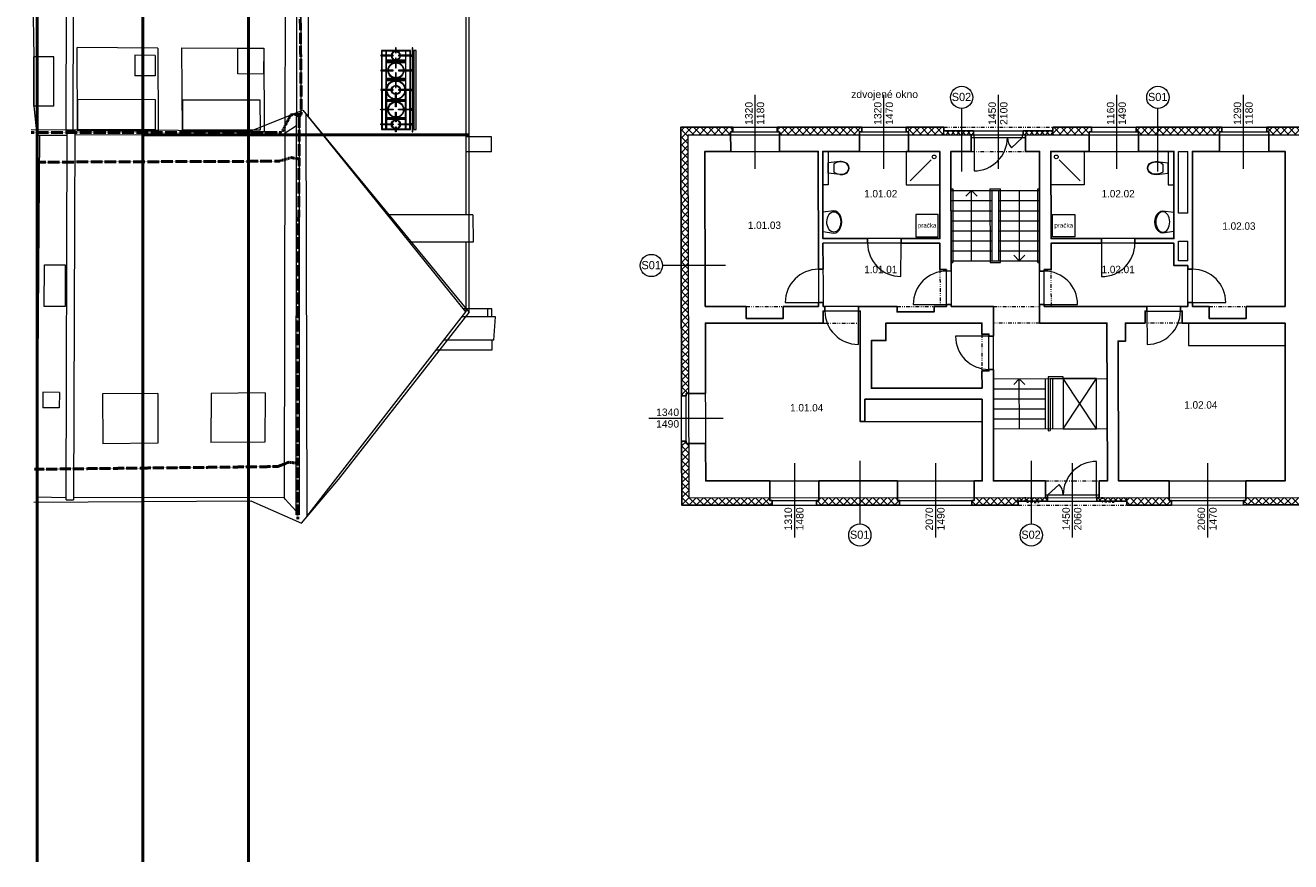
# Model space of a CAD drawing. Extents: x 9439 to 77518, y -50624 to 26174.
# Tile 2 of 10: x 9439 to 43532, y -36542 to -14007. Entities that reach past the tile are written whole.
import ezdxf
from ezdxf.enums import TextEntityAlignment as Align

# ---------------------------------------------------------------- set-up
doc = ezdxf.new("R2010")
doc.units = 0
doc.header["$MEASUREMENT"] = 0
doc.set_wipeout_variables(frame=1)
for name, pattern in [('DGN Style 4', [0.565042, 0.282344, -0.141172, 0.000352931, -0.141172]), ('Wipeout_Contour', [1000, 0, -1000]), ('Čerchovaná se dvěma tečkami S', [250, 100, -40, 15, -40, 15, -40]), ('čárkovaná S', [100, 50, -50])]:
    doc.linetypes.add(name, pattern=pattern)
for name, color, linetype, lineweight in [('2D BOD_Číslo_pera__1', 7, 'Continuous', 15), ('2D BOD_Číslo_pera__2', 1, 'Continuous', 25), ('2D kreslení - obecné_Číslo_pera__1', 7, 'Continuous', 15), ('2D VÝPLNĚ_Číslo_pera__4', 91, 'Continuous', 13), ('2D ČÁRY_Číslo_pera__1', 7, 'Continuous', 15), ('2D ČÁRY_Číslo_pera__2', 1, 'Continuous', 25), ('2D ČÁRY_Číslo_pera__3', 150, 'Continuous', 13), ('2D ČÁRY_Číslo_pera__5', 231, 'Continuous', 50), ('blok I_hromosvody_Číslo_pera__4', 91, 'Continuous', 13), ('blok I_okapy_Číslo_pera__5', 231, 'Continuous', 50), ('blok I_pohled4_fasáda_Číslo_pera__1', 7, 'Continuous', 15), ('blok I_pohled4_okna_Číslo_pera__3', 150, 'Continuous', 13), ('blok I_pohled4_střecha_Číslo_pera__1', 7, 'Continuous', 15), ('blok I_pohled4_terén_Číslo_pera__4', 91, 'Continuous', 13), ('blok I_pohled6_fasáda_Číslo_pera__1', 7, 'Continuous', 15), ('blok I_pohled6_okna_Číslo_pera__3', 150, 'Continuous', 13), ('blok I_pohled6_střecha_Číslo_pera__1', 7, 'Continuous', 15), ('komín_Číslo_pera__1', 7, 'Continuous', 15), ('KRESBA_Číslo_pera__1', 7, 'Continuous', 15), ('Level 30_Číslo_pera__1', 7, 'Continuous', 15), ('NÁBYTEK A ZAŘÍZENÍ_Číslo_pera__3', 150, 'Continuous', 13), ('POZNÁMKY.TEXT_Číslo_pera__4', 91, 'Continuous', 13), ('zdi_Číslo_pera__1', 7, 'Continuous', 15), ('Č.M.', 6, 'Continuous', 13)]:
    doc.layers.add(name, color=color, linetype=linetype, lineweight=lineweight)
for name, color, linetype in [('2D ČÁRY', 7, 'Continuous'), ('NÁBYTEK A ZAŘÍZENÍ', 7, 'Continuous'), ('vodorovné konstrukce', 7, 'Continuous')]:
    doc.layers.add(name, color=color, linetype=linetype)
for name, color, linetype, lineweight, true_color in [('blok I_komíny_Číslo_pera__252', 7, 'Continuous', 13, 0x917be6), ('blok I_pohled4_terén_Číslo_pera__30', 7, 'Continuous', 13, 0xfed4ff), ('blok I_pohled6_terén_Číslo_pera__30', 7, 'Continuous', 13, 0xfed4ff), ('vodorovné konstrukce_Číslo_pera__241', 9, 'Continuous', 13, 0x808080)]:
    doc.layers.add(name, color=color, linetype=linetype, lineweight=lineweight, true_color=true_color)
doc.styles.add('GENERATED_STYLE_1', font='arial.ttf')
doc.styles.add('GENERATED_STYLE_3', font='txt')
pattern_1 = [(45, (0, 0), (-70.71068, 70.71068), []), (135, (0, 0), (70.71068, 70.71068), [])]
pattern_2 = [(45, (0, 0), (-98.99495, 98.99495), []), (135, (0, 0), (98.99495, 98.99495), [])]

# ---------------------------------------------------------------- blocks, each defined once
blk = doc.blocks.new('Umyvadlo oválné 11')
at = {"linetype": 'Wipeout_Contour', "ltscale": 7424.288341}
blk.add_wipeout([(0, 214), (3, 185), (10, 158), (23, 132), (52, 94), (88, 63), (155, 28), (226, 7), (300, 0), (374, 7), (445, 28), (512, 63), (548, 94), (577, 132), (590, 158), (597, 185), (600, 214), (562, 508), (38, 508), (-1, 214)], dxfattribs=at).dxf.layer = 'NÁBYTEK A ZAŘÍZENÍ'
at = {"layer": 'NÁBYTEK A ZAŘÍZENÍ_Číslo_pera__3', "linetype": 'Continuous'}
for p, q in [((38, 508), (-1, 214)), ((38, 508), (38, 508)), ((562, 508), (38, 508)), ((562, 508), (562, 508)), ((600, 214), (562, 508))]:
    blk.add_line(p, q, dxfattribs=at)
blk.add_ellipse((300, 214), major_axis=(-275, 0), ratio=0.680917, dxfattribs=at)
blk.add_ellipse((299, 214), major_axis=(-300, 0), ratio=0.713345, start_param=0, end_param=3.141593, dxfattribs=at)
blk = doc.blocks.new('WC zavěšené 02 11')
at = {"linetype": 'Wipeout_Contour', "ltscale": 5410.862803}
blk.add_wipeout([(2, 253), (1, 198), (11, 143), (30, 91), (46, 65), (66, 43), (90, 25), (117, 11), (145, 3), (175, 0), (205, 3), (233, 11), (260, 25), (284, 43), (304, 65), (320, 91), (339, 143), (349, 198), (348, 253), (316, 560), (34, 560)], dxfattribs=at).dxf.layer = 'NÁBYTEK A ZAŘÍZENÍ'
at = {"layer": 'NÁBYTEK A ZAŘÍZENÍ_Číslo_pera__3', "linetype": 'Continuous'}
for p, q in [((2, 253), (34, 560)), ((34, 560), (316, 560)), ((284, 413), (66, 413)), ((348, 253), (316, 560))]:
    blk.add_line(p, q, dxfattribs=at)
for centre, major_axis, start_param, end_param in [((367, 214), (0, 365), 0.991054, 1.464055), ((-17, 214), (0, 365), 4.819131, 5.292131), ((290, 222), (0, 295), 1.464055, 2.031139), ((290, 222), (0, 287), 1.464055, 2.031139), ((175, 164), (0, 164), 2.031139, 3.141593), ((175, 164), (0, 156), 2.031139, 3.141593), ((175, 164), (0, 156), 3.141593, 4.252047), ((175, 164), (0, 164), 3.141593, 4.252046), ((175, 164), (0, 164), 3.141593, 4.252046), ((60, 222), (0, 287), 4.252047, 4.819131), ((60, 222), (0, 295), 4.252047, 4.819131)]:
    blk.add_ellipse(centre, major_axis=major_axis, ratio=0.985488, start_param=start_param, end_param=end_param, dxfattribs=at)
blk = doc.blocks.new('Pračka 02 11')
at = {"linetype": 'Wipeout_Contour', "ltscale": 2048.942768}
blk.add_wipeout([(0, 0), (600, 0), (600, 600), (0, 600)], dxfattribs=at).dxf.layer = 'NÁBYTEK A ZAŘÍZENÍ'
at = {"layer": 'NÁBYTEK A ZAŘÍZENÍ_Číslo_pera__3', "linetype": 'Continuous'}
for p, q in [((600, 600), (0, 600)), ((0, 600), (0, 0)), ((600, 0), (600, 600)), ((0, 0), (600, 0))]:
    blk.add_line(p, q, dxfattribs=at)
at = {"layer": 'NÁBYTEK A ZAŘÍZENÍ_Číslo_pera__3', "style": 'GENERATED_STYLE_1'}
blk.add_attdef('txt', text='', height=120, dxfattribs=at).set_placement((54, 211), align=Align.BOTTOM_LEFT)
blk = doc.blocks.new('Umyvadlo oválné 11_2')
at = {"linetype": 'Wipeout_Contour', "ltscale": 7424.288341}
blk.add_wipeout([(0, 214), (3, 185), (10, 158), (23, 132), (52, 94), (88, 63), (155, 28), (226, 7), (300, 0), (374, 7), (445, 28), (512, 63), (548, 94), (577, 132), (590, 158), (597, 185), (600, 214), (562, 508), (38, 508), (-1, 214)], dxfattribs=at).dxf.layer = 'NÁBYTEK A ZAŘÍZENÍ'
at = {"layer": 'NÁBYTEK A ZAŘÍZENÍ_Číslo_pera__3', "linetype": 'Continuous'}
for p, q in [((38, 508), (-1, 214)), ((38, 508), (38, 508)), ((562, 508), (38, 508)), ((562, 508), (562, 508)), ((600, 214), (562, 508))]:
    blk.add_line(p, q, dxfattribs=at)
blk.add_ellipse((300, 214), major_axis=(-275, 0), ratio=0.680917, dxfattribs=at)
blk.add_ellipse((299, 214), major_axis=(-300, 0), ratio=0.713345, start_param=0, end_param=3.141593, dxfattribs=at)
blk = doc.blocks.new('WC zavěšené 02 11_2')
at = {"linetype": 'Wipeout_Contour', "ltscale": 5410.862803}
blk.add_wipeout([(2, 253), (1, 198), (11, 143), (30, 91), (46, 65), (66, 43), (90, 25), (117, 11), (145, 3), (175, 0), (205, 3), (233, 11), (260, 25), (284, 43), (304, 65), (320, 91), (339, 143), (349, 198), (348, 253), (316, 560), (34, 560)], dxfattribs=at).dxf.layer = 'NÁBYTEK A ZAŘÍZENÍ'
at = {"layer": 'NÁBYTEK A ZAŘÍZENÍ_Číslo_pera__3', "linetype": 'Continuous'}
for p, q in [((2, 253), (34, 560)), ((34, 560), (316, 560)), ((284, 413), (66, 413)), ((348, 253), (316, 560))]:
    blk.add_line(p, q, dxfattribs=at)
for centre, major_axis, start_param, end_param in [((367, 214), (0, 365), 0.991054, 1.464055), ((-17, 214), (0, 365), 4.819131, 5.292131), ((290, 222), (0, 295), 1.464055, 2.031139), ((290, 222), (0, 287), 1.464055, 2.031139), ((175, 164), (0, 164), 2.031139, 3.141593), ((175, 164), (0, 156), 2.031139, 3.141593), ((175, 164), (0, 156), 3.141593, 4.252047), ((175, 164), (0, 164), 3.141593, 4.252046), ((175, 164), (0, 164), 3.141593, 4.252046), ((60, 222), (0, 287), 4.252047, 4.819131), ((60, 222), (0, 295), 4.252047, 4.819131)]:
    blk.add_ellipse(centre, major_axis=major_axis, ratio=0.985488, start_param=start_param, end_param=end_param, dxfattribs=at)
blk = doc.blocks.new('Pračka 02 11_2')
at = {"linetype": 'Wipeout_Contour', "ltscale": 2048.942768}
blk.add_wipeout([(0, 0), (600, 0), (600, 600), (0, 600)], dxfattribs=at).dxf.layer = 'NÁBYTEK A ZAŘÍZENÍ'
at = {"layer": 'NÁBYTEK A ZAŘÍZENÍ_Číslo_pera__3', "linetype": 'Continuous'}
for p, q in [((600, 600), (0, 600)), ((0, 600), (0, 0)), ((600, 0), (600, 600)), ((0, 0), (600, 0))]:
    blk.add_line(p, q, dxfattribs=at)
at = {"layer": 'NÁBYTEK A ZAŘÍZENÍ_Číslo_pera__3', "style": 'GENERATED_STYLE_1'}
blk.add_attdef('txt', text='', height=120, dxfattribs=at).set_placement((54, 211), align=Align.BOTTOM_LEFT)
blk = doc.blocks.new('LINE_13044', base_point=(36542, -25742))
at = {"layer": 'vodorovné konstrukce_Číslo_pera__241', "linetype": 'Continuous'}
blk.add_line((36542, -25742), (36542, -27442), dxfattribs=at)
blk.add_circle((36542, -27742), 300, dxfattribs=at)
blk = doc.blocks.new('LINE_13045', base_point=(31924, -25742))
at = {"layer": 'vodorovné konstrukce_Číslo_pera__241', "linetype": 'Continuous'}
blk.add_line((31924, -25742), (31924, -27442), dxfattribs=at)
blk.add_circle((31924, -27742), 300, dxfattribs=at)
blk = doc.blocks.new('LINE_13048', base_point=(28307, -20479))
at = {"layer": 'vodorovné konstrukce_Číslo_pera__241', "linetype": 'Continuous'}
blk.add_line((28307, -20479), (26607, -20479), dxfattribs=at)
blk.add_circle((26307, -20479), 300, dxfattribs=at)
blk = doc.blocks.new('LINE_13049', base_point=(34668, -17948))
at = {"layer": 'vodorovné konstrukce_Číslo_pera__241', "linetype": 'Continuous'}
blk.add_line((34668, -17948), (34668, -16248), dxfattribs=at)
blk.add_circle((34668, -15948), 300, dxfattribs=at)
blk = doc.blocks.new('LINE_13050', base_point=(39954, -17948))
at = {"layer": 'vodorovné konstrukce_Číslo_pera__241', "linetype": 'Continuous'}
blk.add_line((39954, -17948), (39954, -16248), dxfattribs=at)
blk.add_circle((39954, -15948), 300, dxfattribs=at)
blk = doc.blocks.new('LINE_13437', base_point=(34932, -20352))
at = {"layer": '2D ČÁRY_Číslo_pera__3', "linetype": 'Continuous'}
for p, q in [((34932, -18462), (34782, -18612)), ((34932, -20352), (34932, -18462)), ((34932, -18462), (35082, -18612))]:
    blk.add_line(p, q, dxfattribs=at)
blk = doc.blocks.new('LINE_13436', base_point=(36219, -18462))
at = {"layer": '2D ČÁRY_Číslo_pera__3', "linetype": 'Continuous'}
for p, q in [((36219, -18462), (36219, -20352)), ((36219, -20352), (36069, -20202)), ((36219, -20352), (36369, -20202))]:
    blk.add_line(p, q, dxfattribs=at)
blk = doc.blocks.new('LINE_13260', base_point=(36223, -24881))
at = {"layer": '2D ČÁRY_Číslo_pera__3', "linetype": 'Continuous'}
for p, q in [((36219, -23531), (36070, -23682)), ((36223, -24881), (36219, -23531)), ((36219, -23531), (36370, -23681))]:
    blk.add_line(p, q, dxfattribs=at)

msp = doc.modelspace()

# ---------------------------------------------------------------- hatches: boundary and pattern name
at = {"layer": '2D VÝPLNĚ_Číslo_pera__4', "linetype": 'Continuous'}
h = msp.add_hatch(dxfattribs=at)
h.set_pattern_fill('TEPELNA_IZOLACE_EPS', color=256, style=0, pattern_type=2)
h.set_pattern_definition(pattern_2)
h.paths.add_polyline_path([(27373, -16954), (27373, -16954), (28444, -16954), (28443, -16878), (28504, -16878), (28504, -16754), (27097, -16754), (27116, -23989), (27240, -23989), (27240, -23928), (27316, -23928), (27297, -17030), (27297, -17030)], flags=0)
h = msp.add_hatch(dxfattribs=at)
h.set_pattern_fill('TEPELNA_IZOLACE_EPS', color=256, style=0, pattern_type=2)
h.set_pattern_definition(pattern_2)
h.paths.add_polyline_path([(31918, -16954), (31918, -16878), (31978, -16878), (31978, -16754), (29695, -16754), (29695, -16878), (29755, -16878), (29755, -16954)], flags=0)
h = msp.add_hatch(dxfattribs=at)
h.set_pattern_fill('TEPELNA_IZOLACE_EPS', color=256, style=0, pattern_type=2)
h.set_pattern_definition(pattern_2)
h.paths.add_polyline_path([(34185, -16954), (34185, -16754), (33175, -16754), (33175, -16878), (33235, -16878), (33235, -16954)], flags=0)
h = msp.add_hatch(dxfattribs=at)
h.set_pattern_fill('TEPELNA_IZOLACE_PERIMETR', color=256, style=0, pattern_type=2)
h.set_pattern_definition(pattern_1)
h.paths.add_polyline_path([(34185, -16954), (34985, -16954), (34985, -16854), (34185, -16854)], flags=0)
h = msp.add_hatch(dxfattribs=at)
h.set_pattern_fill('TEPELNA_IZOLACE_PERIMETR', color=256, style=0, pattern_type=2)
h.set_pattern_definition(pattern_1)
h.paths.add_polyline_path([(36325, -16954), (37125, -16954), (37125, -16854), (36325, -16854)], flags=0)
h = msp.add_hatch(dxfattribs=at)
h.set_pattern_fill('TEPELNA_IZOLACE_EPS', color=256, style=0, pattern_type=2)
h.set_pattern_definition(pattern_2)
h.paths.add_polyline_path([(38163, -16754), (37125, -16754), (37125, -16954), (38103, -16954), (38103, -16878), (38163, -16878)], flags=0)
h = msp.add_hatch(dxfattribs=at)
h.set_pattern_fill('TEPELNA_IZOLACE_EPS', color=256, style=0, pattern_type=2)
h.set_pattern_definition(pattern_2)
h.paths.add_polyline_path([(41615, -16954), (41615, -16878), (41675, -16878), (41675, -16754), (39367, -16754), (39367, -16878), (39427, -16878), (39427, -16954)], flags=0)
h = msp.add_hatch(dxfattribs=at)
h.set_pattern_fill('TEPELNA_IZOLACE_EPS', color=256, style=0, pattern_type=2)
h.set_pattern_definition(pattern_2)
h.paths.add_polyline_path([(44660, -16954), (44660, -16878), (44720, -16878), (44720, -16754), (42885, -16754), (42885, -16878), (42945, -16878), (42945, -16954)], flags=0)
h = msp.add_hatch(dxfattribs=at)
h.set_pattern_fill('TEPELNA_IZOLACE_EPS', color=256, style=0, pattern_type=2)
h.set_pattern_definition(pattern_2)
h.paths.add_polyline_path([(29562, -26935), (29562, -26811), (29502, -26811), (29502, -26735), (27323, -26735), (27319, -25272), (27243, -25272), (27243, -25212), (27119, -25212), (27124, -26935)], flags=0)
h = msp.add_hatch(dxfattribs=at)
h.set_pattern_fill('TEPELNA_IZOLACE_EPS', color=256, style=0, pattern_type=2)
h.set_pattern_definition(pattern_2)
h.paths.add_polyline_path([(32994, -26934), (32994, -26810), (32934, -26810), (32934, -26734), (30819, -26734), (30819, -26810), (30759, -26810), (30759, -26934)], flags=0)
h = msp.add_hatch(dxfattribs=at)
h.set_pattern_fill('TEPELNA_IZOLACE_EPS', color=256, style=0, pattern_type=2)
h.set_pattern_definition(pattern_2)
h.paths.add_polyline_path([(36190, -26933), (36190, -26833), (36190, -26733), (35004, -26733), (35004, -26809), (34944, -26809), (34944, -26933)], flags=0)
h = msp.add_hatch(dxfattribs=at)
h.set_pattern_fill('TEPELNA_IZOLACE_PERIMETR', color=256, style=0, pattern_type=2)
h.set_pattern_definition(pattern_1)
h.paths.add_polyline_path([(36190, -26833), (36982, -26833), (36982, -26733), (36190, -26733)], flags=0)
h = msp.add_hatch(dxfattribs=at)
h.set_pattern_fill('TEPELNA_IZOLACE_PERIMETR', color=256, style=0, pattern_type=2)
h.set_pattern_definition(pattern_1)
h.paths.add_polyline_path([(38311, -26832), (39120, -26832), (39120, -26732), (38311, -26732)], flags=0)
h = msp.add_hatch(dxfattribs=at)
h.set_pattern_fill('TEPELNA_IZOLACE_EPS', color=256, style=0, pattern_type=2)
h.set_pattern_definition(pattern_2)
h.paths.add_polyline_path([(40317, -26932), (40317, -26808), (40257, -26808), (40257, -26732), (39120, -26732), (39120, -26932)], flags=0)
h = msp.add_hatch(dxfattribs=at)
h.set_pattern_fill('TEPELNA_IZOLACE_EPS', color=256, style=0, pattern_type=2)
h.set_pattern_definition(pattern_2)
h.paths.add_polyline_path([(45076, -26730), (42323, -26731), (42323, -26807), (42263, -26807), (42263, -26931), (45136, -26930), (45136, -26806), (45076, -26806)], flags=0)

# ---------------------------------------------------------------- linework, layer by layer
at = {"layer": '2D BOD_Číslo_pera__1', "linetype": 'Continuous', "flags": 128}
for points in [[(35000, -17030), (35000, -17930, 0.414214), (35900, -17030, 0.190217), (36011, -17310), (36310, -17030)], [(38302, -26657), (38302, -25757, 0.414214), (37402, -26657, 0.190217), (37291, -26377), (36991, -26657)]]:
    msp.add_lwpolyline(points, format="xyb", dxfattribs=at)
at = {"layer": '2D BOD_Číslo_pera__2', "linetype": 'Continuous', "flags": 128}
for points in [[(28445, -17404), (28443, -16878), (28504, -16878), (28504, -16754), (27097, -16754), (27116, -23989), (27240, -23989), (27240, -23928), (27766, -23928)], [(29756, -17404), (29755, -16878), (29695, -16878), (29695, -16754), (31978, -16754), (31978, -16878), (31918, -16878), (31918, -17404)], [(33235, -17404), (33235, -16878), (33175, -16878), (33175, -16754), (34185, -16754), (34185, -16854), (34985, -16854), (34985, -16954), (34925, -16954), (34925, -17404)], [(36385, -17404), (36385, -16954), (36325, -16954), (36325, -16854), (37125, -16854), (37125, -16754), (38163, -16754), (38163, -16878), (38103, -16878), (38103, -17404)], [(39427, -17404), (39427, -16878), (39367, -16878), (39367, -16754), (41675, -16754), (41675, -16878), (41615, -16878), (41615, -17404)], [(42945, -17404), (42945, -16878), (42885, -16878), (42885, -16754), (44720, -16754), (44720, -16878), (44660, -16878), (44660, -17404)], [(27769, -25272), (27243, -25272), (27243, -25212), (27119, -25212), (27124, -26935), (29562, -26935), (29562, -26811), (29502, -26811), (29502, -26285)], [(30819, -26284), (30819, -26810), (30759, -26810), (30759, -26935), (32994, -26934), (32994, -26810), (32934, -26810), (32934, -26284)], [(35004, -26283), (35004, -26809), (34944, -26809), (34944, -26934), (36190, -26933), (36190, -26833), (36982, -26833), (36982, -26733), (36922, -26733), (36922, -26283)], [(38372, -26282), (38372, -26732), (38312, -26733), (38311, -26832), (39120, -26832), (39120, -26932), (40317, -26932), (40317, -26808), (40257, -26808), (40257, -26282)], [(42323, -26281), (42323, -26807), (42263, -26807), (42263, -26931), (45136, -26930), (45136, -26806), (45076, -26806), (45076, -26280)]]:
    msp.add_lwpolyline(points, dxfattribs=at)
at = {"layer": '2D kreslení - obecné_Číslo_pera__1', "linetype": 'Continuous'}
for centre, radius in [((19424, -15222), 215), ((19424, -15222), 200), ((19424, -15749), 255), ((19424, -15749), 240), ((19424, -15749), 125), ((19424, -15749), 110), ((19424, -16277), 215), ((19424, -16277), 200)]:
    msp.add_circle(centre, radius, dxfattribs=at)
at = {"layer": '2D ČÁRY_Číslo_pera__1', "linetype": 'Continuous'}
for p, q in [((27124, -26935), (27097, -16754)), ((27097, -16754), (34185, -16754)), ((27323, -26735), (27297, -16954)), ((27297, -16954), (50248, -16954)), ((27297, -17030), (27297, -17030)), ((27373, -16954), (27373, -16954)), ((28443, -16878), (28445, -17404)), ((28443, -16878), (29755, -16878)), ((28504, -16878), (28504, -16754)), ((29695, -16878), (29695, -16754)), ((29755, -16878), (29756, -17404)), ((31918, -16878), (31918, -17404)), ((31918, -16878), (33235, -16878)), ((31978, -16878), (31978, -16754)), ((33175, -16878), (33175, -16754)), ((33235, -16878), (33235, -17404)), ((34185, -16954), (34185, -16754)), ((34185, -16854), (37125, -16854)), ((34925, -16954), (34925, -17404)), ((34925, -17030), (36385, -17030)), ((34985, -16954), (34985, -16854)), ((35000, -17030), (35000, -16954)), ((36310, -17030), (36310, -16954)), ((36325, -16954), (36325, -16854)), ((36385, -16954), (36385, -17404)), ((37125, -16954), (37125, -16754)), ((37125, -16754), (50048, -16754)), ((38103, -16878), (38103, -17404)), ((38103, -16878), (39427, -16878)), ((38163, -16878), (38163, -16754)), ((39367, -16878), (39367, -16754)), ((39427, -16878), (39427, -17404)), ((41615, -16878), (41615, -17404)), ((41615, -16878), (42945, -16878)), ((41675, -16878), (41675, -16754)), ((42885, -16878), (42885, -16754)), ((42945, -16878), (42945, -17404)), ((27760, -21580), (27748, -17404)), ((27748, -17404), (30804, -17404)), ((30924, -17404), (34076, -17404)), ((34376, -17404), (34386, -21580)), ((34376, -17404), (34925, -17404)), ((36385, -17404), (36767, -17404)), ((36767, -22030), (36767, -17404)), ((37067, -17404), (40384, -17404)), ((40509, -17404), (40759, -17404)), ((40759, -19069), (40759, -17404)), ((40884, -21580), (40884, -17404)), ((40884, -17404), (43382, -17404)), ((43382, -21580), (43382, -17404)), ((34382, -18462), (36771, -18462)), ((34382, -18732), (35479, -18732)), ((35478, -18462), (35483, -20352)), ((35667, -20352), (35667, -18462)), ((35667, -18732), (36771, -18732)), ((34382, -19002), (35479, -19002)), ((35667, -19002), (36771, -19002)), ((34382, -19272), (35480, -19272)), ((35667, -19272), (36771, -19272)), ((34382, -19542), (35481, -19542)), ((35667, -19542), (36771, -19542)), ((30930, -19880), (30934, -21580)), ((34082, -19880), (34083, -20588)), ((34382, -19812), (35481, -19812)), ((34382, -20082), (35482, -20082)), ((35667, -19812), (36771, -19812)), ((35667, -20082), (36771, -20082)), ((37080, -20587), (37077, -19880)), ((40384, -20479), (40384, -19880)), ((40509, -20354), (40509, -19823)), ((40759, -20354), (40759, -19822)), ((34382, -20352), (36771, -20352)), ((40759, -20354), (40509, -20354)), ((34082, -20588), (34258, -20587)), ((34261, -21580), (34258, -20587)), ((34382, -20587), (34383, -20587)), ((36892, -20588), (37080, -20587)), ((36892, -21580), (36892, -20588)), ((40759, -20479), (40384, -20479)), ((40759, -21580), (40759, -20479)), ((28860, -21905), (28860, -21580)), ((29860, -21905), (29860, -21580)), ((30934, -22030), (30934, -21705)), ((31934, -22030), (31934, -21705)), ((32926, -21730), (32926, -21580)), ((33926, -21730), (33926, -21580)), ((35522, -26285), (35522, -21580)), ((41334, -21905), (41334, -21580)), ((42334, -21905), (42334, -21580)), ((27772, -26285), (27761, -22030)), ((28860, -22035), (28860, -22030)), ((29860, -22035), (29860, -22030)), ((35211, -22330), (35211, -22030)), ((38593, -26282), (38581, -22030)), ((43382, -26281), (43382, -22030)), ((31935, -22500), (31935, -24684)), ((32235, -22500), (32235, -23784)), ((35211, -22330), (35400, -22329)), ((35402, -23321), (35400, -22329)), ((38893, -26282), (38883, -22517)), ((35214, -23321), (35215, -23783)), ((32235, -23784), (35215, -23783)), ((35522, -23533), (38589, -23525)), ((35522, -23803), (36922, -23799)), ((36922, -24879), (36922, -23529)), ((37122, -24879), (37122, -23529)), ((38586, -23795), (38589, -23795)), ((27240, -23989), (27116, -23989)), ((27240, -23928), (27766, -23928)), ((27243, -25272), (27240, -23928)), ((32060, -24084), (35216, -24083)), ((32060, -24084), (32060, -24684)), ((32235, -24084), (32235, -24084)), ((35222, -26285), (35216, -24083)), ((35522, -24073), (36922, -24069)), ((38587, -24065), (38589, -24065)), ((35522, -24343), (36922, -24339)), ((38588, -24335), (38589, -24335)), ((31935, -24684), (32060, -24684)), ((35218, -24683), (35222, -24683)), ((35522, -24613), (36922, -24609)), ((35522, -24883), (38589, -24875)), ((38588, -24605), (38589, -24605)), ((27243, -25212), (27119, -25212)), ((27243, -25272), (27769, -25272)), ((27772, -26285), (35222, -26283)), ((29502, -26811), (29502, -26285)), ((30819, -26810), (30819, -26284)), ((32934, -26810), (32934, -26284)), ((35004, -26809), (35004, -26283)), ((35522, -26283), (36922, -26283)), ((36922, -26733), (36922, -26283)), ((36922, -26285), (36922, -26283)), ((38372, -26732), (38372, -26282)), ((38372, -26282), (38593, -26282)), ((38893, -26282), (43293, -26281)), ((40257, -26808), (40257, -26282)), ((42323, -26807), (42323, -26281)), ((27124, -26935), (36190, -26933)), ((27323, -26735), (60116, -26726)), ((29502, -26811), (30819, -26810)), ((29562, -26811), (29562, -26935)), ((30759, -26810), (30759, -26935)), ((32934, -26810), (35004, -26809)), ((32994, -26810), (32994, -26934)), ((34944, -26809), (34944, -26934)), ((36190, -26933), (36190, -26733)), ((36190, -26833), (39120, -26832)), ((36922, -26657), (38372, -26656)), ((36982, -26733), (36982, -26833)), ((36992, -26733), (36991, -26657)), ((38302, -26733), (38302, -26657)), ((38312, -26733), (38311, -26832)), ((39120, -26932), (39120, -26732)), ((39120, -26932), (48303, -26929)), ((40257, -26808), (42323, -26807)), ((40317, -26808), (40317, -26932)), ((42263, -26807), (42263, -26931))]:
    msp.add_line(p, q, dxfattribs=at)
at = {"layer": '2D ČÁRY_Číslo_pera__1', "linetype": 'Čerchovaná se dvěma tečkami S'}
for p, q in [((34185, -16754), (37125, -16754)), ((34925, -17404), (36385, -17404)), ((34082, -20588), (34086, -21580)), ((37084, -21580), (37080, -20587)), ((28860, -21580), (29860, -21580)), ((32926, -21580), (33926, -21580)), ((35522, -21580), (36767, -21580)), ((41334, -21580), (42334, -21580)), ((30934, -22030), (31934, -22030)), ((36767, -22030), (35522, -22030)), ((40609, -22030), (39609, -22030)), ((35211, -22330), (35214, -23321)), ((36922, -26283), (38372, -26282)), ((36190, -26933), (39120, -26932))]:
    msp.add_line(p, q, dxfattribs=at)
at = {"layer": '2D ČÁRY_Číslo_pera__1', "linetype": 'Continuous', "flags": 128}
msp.add_lwpolyline([(37402, -24878), (38302, -24878), (38302, -23526), (37402, -23526)], close=True, dxfattribs=at)
at = {"layer": '2D ČÁRY_Číslo_pera__2', "linetype": 'Continuous', "flags": 128}
for points in [[(42323, -26281), (43382, -26281), (43382, -22030), (40609, -22030), (40609, -21705), (40561, -21705), (40562, -21580), (40759, -21580), (40759, -21480), (40884, -21480), (40884, -21580), (41334, -21580), (41334, -21905), (42334, -21905), (42334, -21580), (43382, -21580), (43382, -17404), (42945, -17404)], [(36922, -26283), (35522, -26285), (35522, -23282), (35402, -23281), (35402, -23321), (35214, -23321), (35215, -23783), (32235, -23784), (32235, -22500), (32627, -22501), (32626, -22030), (35211, -22030), (35211, -22330), (35400, -22329), (35402, -22379), (35522, -22379), (35522, -21580), (34386, -21580), (34385, -21529), (34260, -21530), (34261, -21580), (33926, -21580), (33926, -21730), (32926, -21730), (32926, -21580), (31883, -21580), (31883, -21705), (31934, -21705), (31935, -24684), (32060, -24684), (32060, -24084), (35216, -24083), (35222, -26283), (35004, -26283)], [(40257, -26282), (38893, -26282), (38883, -22517), (39082, -22517), (39081, -22030), (39609, -22030), (39609, -21705), (39660, -21705), (39660, -21580), (36892, -21580), (36892, -21530), (36767, -21529), (36767, -22030), (38581, -22030), (38593, -26282), (38372, -26282)], [(27769, -25272), (27772, -26285), (29502, -26285)], [(30819, -26284), (32934, -26284)]]:
    msp.add_lwpolyline(points, dxfattribs=at)
at = {"layer": '2D ČÁRY_Číslo_pera__2', "linetype": 'čárkovaná S', "flags": 128}
for points in [[(36739, -26735), (36740, -26866), (36380, -26853), (36379, -26722)], [(38448, -26719), (38448, -26843), (38808, -26857), (38807, -26728)]]:
    msp.add_lwpolyline(points, dxfattribs=at)
at = {"layer": '2D ČÁRY_Číslo_pera__3', "linetype": 'Continuous'}
for p, q in [((33282, -18198), (33848, -17633)), ((37861, -18198), (37295, -17633)), ((34382, -18412), (34433, -18412)), ((34433, -18412), (34428, -20402)), ((35428, -18412), (35433, -20402)), ((35428, -18412), (35717, -18412)), ((35717, -20402), (35717, -18412)), ((36721, -20402), (36721, -18412)), ((36721, -18412), (36771, -18412)), ((34382, -20402), (34428, -20402)), ((35433, -20402), (35717, -20402)), ((36721, -20402), (36771, -20402)), ((38302, -24878), (37402, -23526)), ((37402, -24878), (38302, -23526)), ((32060, -24684), (35218, -24684))]:
    msp.add_line(p, q, dxfattribs=at)
at = {"layer": '2D ČÁRY_Číslo_pera__3', "linetype": 'Continuous', "flags": 128}
for points in [[(33176, -18304), (34076, -18304), (34076, -17404), (33176, -17404)], [(37967, -18304), (37067, -18304), (37067, -17404), (37967, -17404)], [(43382, -22030), (40782, -22030), (40782, -22630), (43382, -22630)]]:
    msp.add_lwpolyline(points, close=True, dxfattribs=at)
for points in [[(37402, -23526), (37402, -23480), (36997, -23480), (36997, -24930), (37047, -24929)], [(37402, -23528), (37047, -23530), (37047, -24880), (37047, -24929)]]:
    msp.add_lwpolyline(points, dxfattribs=at)
at = {"layer": '2D ČÁRY_Číslo_pera__3', "linetype": 'Continuous'}
for centre in [(33926, -17554), (37217, -17554)]:
    msp.add_circle(centre, 50, dxfattribs=at)
at = {"layer": '2D ČÁRY_Číslo_pera__5', "linetype": 'Continuous'}
for p, q in [((9755, 12306), (9755, -36542)), ((12605, 12306), (12605, -36542)), ((15455, 12306), (15455, -36542)), ((12605, -16954), (21398, -16954))]:
    msp.add_line(p, q, dxfattribs=at)
at = {"layer": 'blok I_hromosvody_Číslo_pera__4', "linetype": 'Continuous'}
for p, q in [((21395, -20790), (21415, 2741)), ((15543, -16838), (16917, -16294)), ((16917, -16294), (21399, -21747)), ((9597, -16817), (15543, -16838)), ((21399, -21747), (21395, -20790)), ((17881, -26244), (21399, -21747)), ((16884, -27421), (17881, -26244)), ((9671, -26852), (15518, -26822)), ((15518, -26822), (16884, -27421))]:
    msp.add_line(p, q, dxfattribs=at)
at = {"layer": 'blok I_komíny_Číslo_pera__252', "linetype": 'Continuous'}
for p, q in [((21998, -17013), (21322, -17013)), ((21998, -17415), (21998, -17013)), ((21998, -17415), (21313, -17415)), ((21498, -19118), (19205, -19118)), ((21498, -19118), (21505, -19847)), ((21505, -19847), (19793, -19847)), ((22005, -21646), (21244, -21646)), ((21897, -21864), (21897, -21647)), ((22008, -21864), (22005, -21646)), ((22107, -21864), (21208, -21864)), ((22065, -22493), (22107, -21864)), ((22065, -22493), (20718, -22493)), ((22010, -22493), (22010, -22762)), ((22010, -22762), (20509, -22762))]:
    msp.add_line(p, q, dxfattribs=at)
at = {"layer": 'blok I_okapy_Číslo_pera__5', "linetype": 'DGN Style 4'}
for p, q in [((16798, -9235), (16875, -16408)), ((16349, -16893), (16587, -16418)), ((16587, -16418), (16817, -16406)), ((16818, -16406), (16814, -17607)), ((16875, -16408), (16817, -16406)), ((9594, -16897), (16349, -16893)), ((9796, -17694), (16275, -17669)), ((16275, -17669), (16598, -17572)), ((16598, -17572), (16814, -17607)), ((16814, -17607), (16760, -25801)), ((9676, -25969), (16239, -25896)), ((16239, -25896), (16533, -25781)), ((16533, -25781), (16760, -25801)), ((16760, -25801), (16784, -27322))]:
    msp.add_line(p, q, dxfattribs=at)
at = {"layer": 'blok I_pohled4_fasáda_Číslo_pera__1', "linetype": 'Continuous'}
for p, q in [((16752, -16465), (16794, 7613)), ((16870, 7622), (16865, -16451)), ((16481, 7144), (16433, -16974)), ((10561, -1826), (10531, -16843)), ((10746, -1826), (10723, -16842)), ((13009, -14619), (10840, -14608)), ((10845, -16854), (10840, -14608)), ((13009, -14619), (13014, -16866)), ((13675, -16873), (13658, -14610)), ((13658, -14610), (15862, -14623)), ((15862, -14623), (15873, -16875)), ((10770, -16842), (10531, -16843)), ((13014, -16866), (10845, -16854)), ((15873, -16875), (13675, -16873))]:
    msp.add_line(p, q, dxfattribs=at)
at = {"layer": 'blok I_pohled4_okna_Číslo_pera__3', "linetype": 'Continuous'}
for p, q in [((15162, -14627), (15862, -14623)), ((15165, -15319), (15162, -14627)), ((15862, -14623), (15858, -15323)), ((10206, -14853), (9665, -14858)), ((9666, -16188), (9665, -14858)), ((10207, -16183), (10206, -14853)), ((12939, -14819), (12389, -14816)), ((12389, -14816), (12391, -15366)), ((12939, -14819), (12941, -15369)), ((15858, -15323), (15165, -15319)), ((12941, -15369), (12391, -15366)), ((12942, -16015), (10843, -16004)), ((10843, -16004), (10845, -16804)), ((12944, -16815), (12942, -16015)), ((13676, -16023), (13675, -16823)), ((15769, -16025), (13676, -16023)), ((10207, -16183), (9666, -16188)), ((15773, -16825), (15769, -16025)), ((10845, -16804), (12944, -16815)), ((13675, -16823), (15773, -16825))]:
    msp.add_line(p, q, dxfattribs=at)
at = {"layer": 'blok I_pohled4_střecha_Číslo_pera__1', "linetype": 'Continuous'}
for p, q in [((17066, 7658), (17063, -16463)), ((21308, -12132), (21311, -19118)), ((21311, -19847), (21312, -21730))]:
    msp.add_line(p, q, dxfattribs=at)
at = {"layer": 'blok I_pohled4_terén_Číslo_pera__30', "linetype": 'Continuous'}
for p, q in [((9439, -1824), (9665, -14858)), ((9750, -16966), (9818, -16966))]:
    msp.add_line(p, q, dxfattribs=at)
at = {"layer": 'blok I_pohled4_terén_Číslo_pera__30', "linetype": 'Continuous', "flags": 128}
msp.add_lwpolyline([(9665, -14858), (9666, -16188), (9750, -16966)], dxfattribs=at)
at = {"layer": 'blok I_pohled4_terén_Číslo_pera__4', "linetype": 'Continuous'}
for p, q in [((29100, -17878), (29100, -15878)), ((32572, -17878), (32572, -15878)), ((35655, -17878), (35655, -15878)), ((38845, -17878), (38845, -15878)), ((42262, -17878), (42262, -15878)), ((28242, -24600), (26242, -24600)), ((30159, -25808), (30159, -27808)), ((33960, -25809), (33960, -27809)), ((37647, -25808), (37647, -27808)), ((41290, -25807), (41290, -27807))]:
    msp.add_line(p, q, dxfattribs=at)
at = {"layer": 'blok I_pohled6_fasáda_Číslo_pera__1', "linetype": 'Continuous'}
for p, q in [((16464, -16888), (16749, -16704)), ((16736, -27194), (16749, -16466)), ((16749, -16466), (16865, -16451)), ((16817, -16457), (16814, -27199)), ((9818, -16966), (10565, -16963)), ((10538, -26791), (10565, -16843)), ((10770, -16842), (10738, -26790)), ((10770, -16962), (16429, -16939)), ((16429, -16939), (16409, -26728)), ((16429, -16939), (16464, -16888)), ((9753, -26708), (10538, -26726)), ((10538, -26791), (10738, -26790)), ((16409, -26728), (10738, -26739)), ((16441, -26779), (16409, -26728)), ((16737, -27095), (16441, -26779)), ((16814, -27199), (16736, -27194))]:
    msp.add_line(p, q, dxfattribs=at)
at = {"layer": 'blok I_pohled6_okna_Číslo_pera__3', "linetype": 'Continuous'}
for p, q in [((9951, -21587), (9954, -20465)), ((9954, -20465), (10515, -20458)), ((10515, -20458), (10514, -21580)), ((10514, -21580), (9951, -21587)), ((9913, -23894), (9907, -24313)), ((10356, -23897), (9913, -23894)), ((10356, -23897), (10350, -24316)), ((13011, -23924), (11521, -23939)), ((11521, -23939), (11523, -25283)), ((13011, -23924), (13013, -25267)), ((14444, -23924), (14439, -25247)), ((15899, -23914), (14444, -23924)), ((15899, -23914), (15894, -25237)), ((10350, -24316), (9907, -24313)), ((13013, -25267), (11523, -25283)), ((15894, -25237), (14439, -25247))]:
    msp.add_line(p, q, dxfattribs=at)
at = {"layer": 'blok I_pohled6_střecha_Číslo_pera__1', "linetype": 'Continuous'}
for p, q in [((17001, -16387), (17022, -27240)), ((21312, -21730), (17001, -16387)), ((17022, -27240), (21312, -21730))]:
    msp.add_line(p, q, dxfattribs=at)
at = {"layer": 'blok I_pohled6_terén_Číslo_pera__30', "linetype": 'Continuous'}
msp.add_line((9818, -16966), (9753, -26708), dxfattribs=at)
at = {"layer": 'komín_Číslo_pera__1', "linetype": 'Continuous'}
for p, q in [((40509, -19823), (40759, -19822)), ((31934, -22030), (31935, -22500)), ((32626, -22030), (32627, -22501)), ((39081, -22030), (39082, -22517)), ((32627, -22501), (32235, -22500)), ((39082, -22517), (38883, -22517))]:
    msp.add_line(p, q, dxfattribs=at)
at = {"layer": 'KRESBA_Číslo_pera__1', "linetype": 'Continuous', "flags": 128}
for points in [[(19413, -14752), (19433, -14752), (19433, -14617), (19413, -14617)], [(19864, -14617), (19864, -16881), (19884, -16881), (19884, -14617)], [(19354, -14813), (19019, -14813), (19019, -14833), (19354, -14833)], [(19034, -14684), (19034, -16814), (19814, -16814), (19814, -14684)], [(19169, -14699), (19679, -14699), (19679, -14949), (19169, -14949)], [(19169, -14964), (19169, -14992), (19679, -14992), (19679, -14964)], [(19413, -15152), (19433, -15152), (19433, -14894), (19413, -14894)], [(19494, -14813), (19494, -14833), (19829, -14833), (19829, -14813)], [(19794, -14808), (19794, -14838), (19884, -14838), (19884, -14808)], [(19909, -14684), (19909, -16814), (19969, -16814), (19969, -14684)], [(19354, -15212), (19019, -15212), (19019, -15232), (19354, -15232)], [(19679, -15007), (19679, -15437), (19169, -15437), (19169, -15007)], [(19413, -15679), (19433, -15679), (19433, -15292), (19413, -15292)], [(19494, -15212), (19494, -15232), (19829, -15232), (19829, -15212)], [(19794, -15207), (19794, -15237), (19884, -15237), (19884, -15207)], [(19169, -15452), (19169, -15479), (19679, -15479), (19679, -15452)], [(19354, -15739), (19019, -15739), (19019, -15759), (19354, -15759)], [(19169, -16047), (19169, -16019), (19679, -16019), (19679, -16047)], [(19413, -15819), (19433, -15819), (19433, -16207), (19413, -16207)], [(19494, -15739), (19494, -15759), (19829, -15759), (19829, -15739)], [(19794, -15734), (19794, -15764), (19884, -15764), (19884, -15734)], [(19354, -16287), (19019, -16287), (19019, -16267), (19354, -16267)], [(19679, -16492), (19679, -16062), (19169, -16062), (19169, -16492)], [(19413, -16347), (19433, -16347), (19433, -16604), (19413, -16604)], [(19494, -16287), (19494, -16267), (19829, -16267), (19829, -16287)], [(19794, -16261), (19794, -16291), (19884, -16291), (19884, -16261)], [(19354, -16685), (19019, -16685), (19019, -16665), (19354, -16665)], [(19169, -16534), (19169, -16507), (19679, -16507), (19679, -16534)], [(19169, -16799), (19679, -16799), (19679, -16549), (19169, -16549)], [(19494, -16685), (19494, -16665), (19829, -16665), (19829, -16685)], [(19794, -16660), (19794, -16690), (19884, -16690), (19884, -16660)], [(19413, -16746), (19433, -16746), (19433, -16881), (19413, -16881)]]:
    msp.add_lwpolyline(points, close=True, dxfattribs=at)
for points in [[(19049, -15749), (19049, -14699)], [(19049, -14699), (19154, -14699), (19154, -14964), (19154, -15479), (19154, -15494), (19154, -15749)], [(19694, -15749), (19694, -14699)], [(19694, -14699), (19799, -14699), (19799, -15749)], [(19169, -15749), (19169, -15494)], [(19169, -15494), (19679, -15494), (19679, -15749)], [(19049, -15749), (19049, -16799)], [(19049, -16799), (19154, -16799), (19154, -16534), (19154, -16019), (19154, -16004), (19154, -15749)], [(19169, -15749), (19169, -16004)], [(19169, -16004), (19679, -16004), (19679, -15749)], [(19694, -15749), (19694, -16799)], [(19694, -16799), (19799, -16799), (19799, -15749)]]:
    msp.add_lwpolyline(points, dxfattribs=at)
for points in [[(19424, -14699, 1), (19424, -14949, 1)], [(19424, -14714, -1), (19424, -14934, -1)], [(19424, -16799, -1), (19424, -16549, -1)], [(19424, -16784, 1), (19424, -16564, 1)]]:
    msp.add_lwpolyline(points, format="xyb", close=True, dxfattribs=at)
at = {"layer": 'Level 30_Číslo_pera__1', "linetype": 'Continuous', "flags": 128}
for points in [[(32131, -19755), (32132, -19872, 0.414213), (33030, -20774), (33033, -19875), (33034, -19755)], [(38434, -19755), (38434, -19880), (38437, -20779, 0.414213), (39334, -19880), (39334, -19755)], [(30931, -20577), (30814, -20578, 0.414213), (29914, -21478), (30814, -21480), (30934, -21480)], [(34383, -20627), (34258, -20628, 0.414213), (33361, -21528), (34260, -21530), (34385, -21529)], [(36767, -21529), (36892, -21530), (37792, -21528, 0.414213), (36894, -20629), (36769, -20629)], [(40759, -21480), (40884, -21480), (41783, -21478, 0.414213), (40884, -20579), (40759, -20579)], [(30981, -21587), (30982, -21705, 0.414213), (31883, -22604), (31883, -21705), (31883, -21580)], [(39660, -21580), (39660, -21705), (39661, -22604, 0.414213), (40561, -21705), (40562, -21580)], [(35522, -22379), (35402, -22379), (34502, -22381, 0.414213), (35402, -23281), (35522, -23282)]]:
    msp.add_lwpolyline(points, format="xyb", dxfattribs=at)
at = {"layer": 'zdi_Číslo_pera__1', "linetype": 'Continuous'}
for p, q in [((34082, -19880), (30930, -19880)), ((40384, -19880), (37077, -19880)), ((28860, -21580), (27760, -21580)), ((30814, -21580), (29860, -21580)), ((32926, -21580), (30934, -21580)), ((31934, -21705), (30934, -21705)), ((33926, -21730), (32926, -21730)), ((34261, -21580), (33926, -21580)), ((35522, -21580), (34386, -21580)), ((40759, -21580), (36892, -21580)), ((39609, -21705), (39609, -22030)), ((39609, -21705), (40609, -21705)), ((40609, -21705), (40609, -22030)), ((41334, -21580), (40884, -21580)), ((43382, -21580), (42334, -21580)), ((30934, -22030), (27761, -22030)), ((29860, -21905), (28860, -21905)), ((35211, -22030), (32626, -22030)), ((38581, -22030), (36767, -22030)), ((39609, -22030), (39081, -22030)), ((43382, -22030), (40609, -22030)), ((42334, -21905), (41334, -21905)), ((35402, -23321), (35214, -23321))]:
    msp.add_line(p, q, dxfattribs=at)

# ---------------------------------------------------------------- block references
at = {"layer": '2D ČÁRY', "linetype": 'Continuous'}
for name, p in [('LINE_13437', (34932, -20352)), ('LINE_13436', (36219, -18462)), ('LINE_13260', (36223, -24881))]:
    msp.add_blockref(name, p, dxfattribs=at)
at = {"layer": 'NÁBYTEK A ZAŘÍZENÍ', "linetype": 'Continuous'}
for name, p, rotation in [('WC zavěšené 02 11', (31634, -18029), 90.00014997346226), ('Umyvadlo oválné 11', (31435, -19606), 89.80880306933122)]:
    msp.add_blockref(name, p, dxfattribs=dict(at, rotation=rotation))
at = {"layer": 'NÁBYTEK A ZAŘÍZENÍ', "linetype": 'Continuous', "xscale": -1}
for name, p, rotation in [('WC zavěšené 02 11_2', (39674, -18029), 269.9998500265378), ('Umyvadlo oválné 11_2', (39873, -19606), 270.1911969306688)]:
    msp.add_blockref(name, p, dxfattribs=dict(at, rotation=rotation))
at = {"layer": 'NÁBYTEK A ZAŘÍZENÍ', "linetype": 'Continuous'}
ref = msp.add_blockref('Pračka 02 11', (33431, -19705), dxfattribs=at)
ref.add_attrib('txt', 'pračka', dxfattribs={"linetype": 'Continuous', "height": 120, "style": 'GENERATED_STYLE_1'}).set_placement((33485, -19493), align=Align.BOTTOM_LEFT)
ref = msp.add_blockref('Pračka 02 11_2', (37712, -19705), dxfattribs=dict(at, xscale=-1))
ref.add_attrib('txt', 'pračka', dxfattribs={"linetype": 'Continuous', "height": 120, "style": 'GENERATED_STYLE_1'}).set_placement((37165, -19493), align=Align.BOTTOM_LEFT)
at = {"layer": 'vodorovné konstrukce', "linetype": 'Continuous'}
for name, p in [('LINE_13049', (34668, -17948)), ('LINE_13048', (28307, -20479)), ('LINE_13045', (31924, -25742)), ('LINE_13044', (36542, -25742))]:
    msp.add_blockref(name, p, dxfattribs=at)

# ---------------------------------------------------------------- texts
at = {"layer": 'POZNÁMKY.TEXT_Číslo_pera__4', "linetype": 'Continuous', "attachment_point": 4}
for s, insert, char_height, style in [('{zdvojené okno}', (31690, -15897), 200, 'GENERATED_STYLE_1'), ('{S02}', (34400, -15939), 220, 'GENERATED_STYLE_3'), ('{S01}', (39687, -15939), 220, 'GENERATED_STYLE_3'), ('{S01}', (26039, -20471), 220, 'GENERATED_STYLE_3'), ('{S01}', (31657, -27733), 220, 'GENERATED_STYLE_3'), ('{S02}', (36274, -27733), 220, 'GENERATED_STYLE_3')]:
    msp.add_mtext(s, dxfattribs=dict(at, insert=insert, char_height=char_height, style=style))
at = {"layer": 'POZNÁMKY.TEXT_Číslo_pera__4', "linetype": 'Continuous', "char_height": 200, "attachment_point": 8, "rotation": 90, "line_spacing_factor": 0.938049, "style": 'GENERATED_STYLE_1'}
for s, insert in [('{1320\\P1180}', (29349, -16380)), ('{1320\\P1470}', (32821, -16380)), ('{1450\\P2100}', (35904, -16380)), ('{1160\\P1490}', (39094, -16380)), ('{1290\\P1180}', (42512, -16380)), ('{1310\\P1480}', (30408, -27306)), ('{2070\\P1490}', (34209, -27307)), ('{1450\\P2060}', (37896, -27306)), ('{2060\\P1470}', (41539, -27305))]:
    msp.add_mtext(s, dxfattribs=dict(at, insert=insert))
at = {"layer": 'POZNÁMKY.TEXT_Číslo_pera__4', "linetype": 'Continuous', "insert": (26744, -24849), "char_height": 200, "attachment_point": 8, "line_spacing_factor": 0.938049, "style": 'GENERATED_STYLE_1'}
msp.add_mtext('{1340\\P1490}', dxfattribs=at)
at = {"layer": 'Č.M.', "linetype": 'Continuous', "char_height": 200, "attachment_point": 1, "style": 'GENERATED_STYLE_3'}
for s, insert in [('{1.01.02}', (32040, -18444)), ('{1.02.02}', (38436, -18444)), ('{1.01.03}', (28906, -19294)), ('{1.02.03}', (41691, -19316)), ('{1.01.01}', (32040, -20486)), ('{1.02.01}', (38436, -20486)), ('{1.02.04}', (40665, -24136)), ('{1.01.04}', (30045, -24211))]:
    msp.add_mtext(s, dxfattribs=dict(at, insert=insert))

# ---------------------------------------------------------------- next in the draw order: linework, layer by layer
at = {"layer": '2D ČÁRY_Číslo_pera__1', "linetype": 'Continuous'}
for p, q in [((30804, -17404), (30814, -21580)), ((30924, -17404), (30929, -19755)), ((34076, -17404), (34081, -19755)), ((37077, -19755), (37067, -17404)), ((40384, -19755), (40384, -17404)), ((40509, -19070), (40509, -17404))]:
    msp.add_line(p, q, dxfattribs=at)
at = {"layer": '2D ČÁRY_Číslo_pera__2', "linetype": 'Continuous', "flags": 128}
for points in [[(28445, -17404), (27748, -17404), (27760, -21580), (28860, -21580), (28860, -21905), (29860, -21905), (29860, -21580), (30814, -21580), (30814, -21480), (30934, -21480), (30934, -21580), (30981, -21580), (30982, -21705), (30934, -21705), (30934, -22030), (27761, -22030), (27766, -23928)], [(31918, -17404), (30924, -17404), (30929, -19755), (32131, -19755), (32132, -19872), (30930, -19880), (30931, -20577), (30814, -20578), (30804, -17404), (29756, -17404)], [(33235, -17404), (34076, -17404), (34081, -19755), (33034, -19755), (33033, -19875), (34082, -19880), (34082, -20588), (34258, -20587), (34258, -20628), (34383, -20627), (34376, -17404), (34925, -17404)], [(38103, -17404), (37067, -17404), (37077, -19755), (38434, -19755), (38434, -19880), (37077, -19880), (37080, -20587), (36892, -20588), (36892, -20629), (36767, -20629), (36767, -17404), (36385, -17404)], [(39427, -17404), (40384, -17404), (40384, -19755), (39334, -19755), (39334, -19880), (40384, -19880), (40384, -20479), (40759, -20479), (40759, -20579), (40884, -20579), (40884, -17404), (41615, -17404)]]:
    msp.add_lwpolyline(points, dxfattribs=at)
at = {"layer": '2D ČÁRY_Číslo_pera__3', "linetype": 'Continuous', "flags": 128}
for points in [[(30924, -17404), (31074, -17404), (31074, -18304), (30924, -18304)], [(40384, -17404), (40234, -17404), (40234, -18304), (40384, -18304)]]:
    msp.add_lwpolyline(points, close=True, dxfattribs=at)
at = {"layer": 'komín_Číslo_pera__1', "linetype": 'Continuous'}
msp.add_line((40759, -19069), (40509, -19070), dxfattribs=at)
at = {"layer": 'zdi_Číslo_pera__1', "linetype": 'Continuous'}
for p, q in [((34081, -19755), (30929, -19755)), ((40384, -19755), (37077, -19755))]:
    msp.add_line(p, q, dxfattribs=at)

# ---------------------------------------------------------------- next in the draw order: block references
at = {"layer": 'vodorovné konstrukce', "linetype": 'Continuous'}
msp.add_blockref('LINE_13050', (39954, -17948), dxfattribs=at)

doc.saveas('drawing.dxf')
